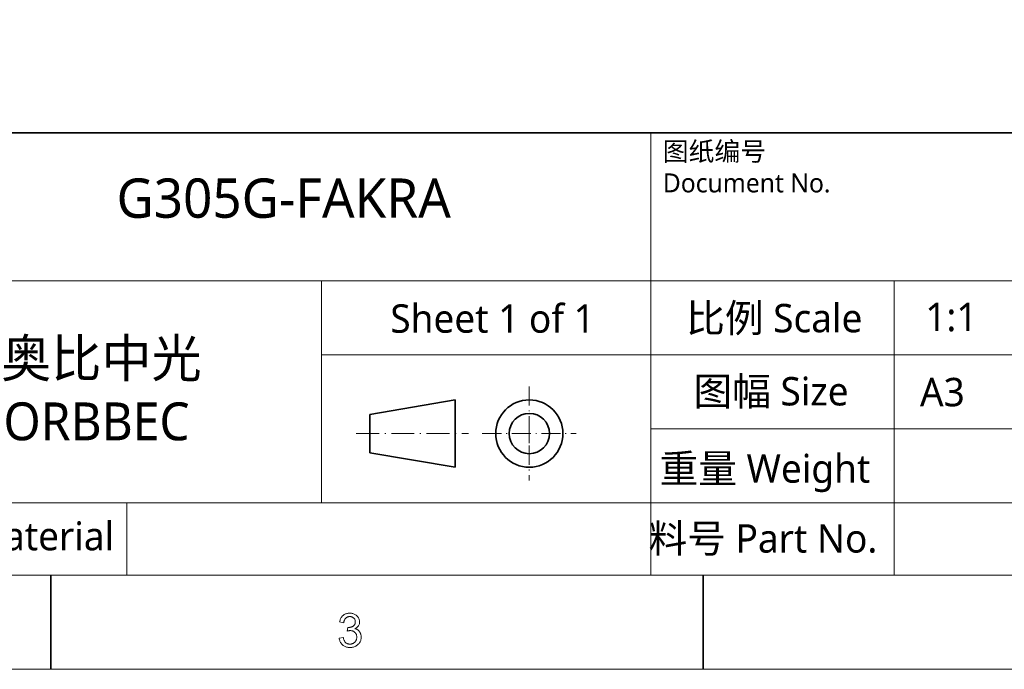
# Model space of a CAD drawing. Header units: millimetres. Extents: x 5359 to 5801, y -1494 to -1181.
# Tile 5 of 22: x 5581 to 5690, y -1489 to -1417. Entities that reach past the tile are written whole.
import ezdxf

# ---------------------------------------------------------------- set-up
doc = ezdxf.new("R2010")
doc.units = ezdxf.units.MM
doc.linetypes.add('DASHDOT', pattern=[18.5, 12, -3, 0.5, -3])
doc.layers.add('from', color=7, linetype='Continuous', lineweight=13)
doc.styles.add('HANA', font='arial.ttf')

# ---------------------------------------------------------------- blocks, each defined once
blk = doc.blocks.new('A$C2C621B64')
at = {"layer": 'from', "color": 7, "lineweight": 35, "ltscale": 0.25}
blk.add_line((148.856, 7), (148.856, 0), dxfattribs=at)
at = {"layer": 'from', "color": 7, "lineweight": 35, "ltscale": 0.24999}
blk.add_line((197.382, 7), (197.382, 0), dxfattribs=at)
at = {"layer": 'from', "color": 7}
for points in [[(0, 0), (291, 0), (291, 204), (0, 204)], [(7, 7), (284, 7), (284, 197), (7, 197)]]:
    blk.add_lwpolyline(points, close=True, dxfattribs=at)
at = {"layer": 'from', "color": 7, "lineweight": 13}
blk.add_lwpolyline([(171.479, 3.012), (171.524, 3.002), (171.567, 2.989), (171.608, 2.974), (171.646, 2.955), (171.683, 2.934), (171.716, 2.91), (171.748, 2.884), (171.777, 2.855), (171.805, 2.823), (171.829, 2.788), (171.852, 2.752), (171.872, 2.715), (171.89, 2.677), (171.905, 2.639), (171.918, 2.6), (171.929, 2.561), (171.937, 2.521), (171.943, 2.48), (171.947, 2.439), (171.948, 2.397), (171.945, 2.33), (171.938, 2.265), (171.926, 2.203), (171.908, 2.143), (171.886, 2.086), (171.859, 2.031), (171.826, 1.979), (171.789, 1.929), (171.747, 1.882), (171.7, 1.837), (171.649, 1.795), (171.597, 1.758), (171.542, 1.725), (171.486, 1.696), (171.427, 1.672), (171.367, 1.653), (171.304, 1.637), (171.24, 1.626), (171.174, 1.62), (171.105, 1.617), (171.04, 1.619), (170.978, 1.625), (170.917, 1.635), (170.859, 1.648), (170.804, 1.666), (170.75, 1.687), (170.699, 1.712), (170.65, 1.741), (170.604, 1.774), (170.56, 1.81), (170.519, 1.85), (170.481, 1.892), (170.447, 1.937), (170.417, 1.984), (170.39, 2.034), (170.366, 2.086), (170.347, 2.141), (170.331, 2.198), (170.318, 2.258), (170.309, 2.32), (170.616, 2.363), (170.626, 2.315), (170.637, 2.269), (170.65, 2.226), (170.665, 2.185), (170.681, 2.147), (170.699, 2.111), (170.718, 2.078), (170.738, 2.047), (170.76, 2.018), (170.784, 1.993), (170.809, 1.969), (170.836, 1.948), (170.864, 1.93), (170.894, 1.914), (170.925, 1.901), (170.958, 1.89), (170.993, 1.881), (171.029, 1.875), (171.066, 1.871), (171.105, 1.87), (171.148, 1.871), (171.189, 1.876), (171.228, 1.883), (171.267, 1.894), (171.304, 1.908), (171.34, 1.924), (171.374, 1.944), (171.407, 1.966), (171.439, 1.992), (171.47, 2.021), (171.498, 2.052), (171.523, 2.084), (171.546, 2.117), (171.565, 2.152), (171.581, 2.189), (171.595, 2.226), (171.605, 2.265), (171.613, 2.305), (171.617, 2.347), (171.619, 2.39), (171.617, 2.431), (171.613, 2.471), (171.607, 2.509), (171.597, 2.546), (171.585, 2.582), (171.57, 2.616), (171.552, 2.649), (171.532, 2.68), (171.509, 2.71), (171.483, 2.738), (171.455, 2.764), (171.426, 2.788), (171.394, 2.808), (171.362, 2.826), (171.327, 2.841), (171.291, 2.854), (171.253, 2.864), (171.213, 2.87), (171.172, 2.875), (171.129, 2.876), (171.111, 2.876), (171.092, 2.875), (171.073, 2.873), (171.052, 2.871), (171.031, 2.868), (171.009, 2.864), (170.986, 2.86), (170.962, 2.855), (170.938, 2.85), (170.913, 2.844), (170.949, 3.113), (170.973, 3.113), (170.996, 3.114), (171.018, 3.114), (171.039, 3.115), (171.059, 3.116), (171.077, 3.117), (171.095, 3.119), (171.112, 3.121), (171.128, 3.123), (171.143, 3.125), (171.157, 3.128), (171.172, 3.131), (171.187, 3.135), (171.203, 3.14), (171.219, 3.145), (171.235, 3.152), (171.252, 3.158), (171.268, 3.166), (171.286, 3.174), (171.303, 3.183), (171.321, 3.193), (171.338, 3.203), (171.354, 3.214), (171.369, 3.226), (171.384, 3.239), (171.399, 3.253), (171.412, 3.267), (171.426, 3.282), (171.438, 3.298), (171.45, 3.315), (171.461, 3.333), (171.471, 3.351), (171.48, 3.371), (171.487, 3.391), (171.493, 3.412), (171.499, 3.434), (171.503, 3.456), (171.506, 3.48), (171.507, 3.504), (171.508, 3.529), (171.507, 3.565), (171.503, 3.6), (171.497, 3.633), (171.488, 3.664), (171.477, 3.694), (171.463, 3.722), (171.447, 3.748), (171.429, 3.773), (171.408, 3.796), (171.384, 3.817), (171.359, 3.837), (171.333, 3.854), (171.307, 3.87), (171.279, 3.883), (171.251, 3.894), (171.222, 3.903), (171.192, 3.91), (171.162, 3.916), (171.131, 3.919), (171.099, 3.92), (171.062, 3.918), (171.027, 3.915), (170.993, 3.909), (170.961, 3.901), (170.93, 3.89), (170.9, 3.877), (170.872, 3.862), (170.845, 3.844), (170.82, 3.824), (170.796, 3.802), (170.773, 3.777), (170.753, 3.751), (170.734, 3.722), (170.716, 3.692), (170.701, 3.659), (170.687, 3.625), (170.675, 3.588), (170.664, 3.549), (170.655, 3.509), (170.648, 3.466), (170.341, 3.522), (170.355, 3.586), (170.371, 3.646), (170.39, 3.703), (170.412, 3.757), (170.437, 3.807), (170.465, 3.854), (170.496, 3.898), (170.529, 3.939), (170.566, 3.976), (170.605, 4.01), (170.647, 4.041), (170.69, 4.068), (170.734, 4.093), (170.781, 4.114), (170.829, 4.132), (170.878, 4.146), (170.929, 4.157), (170.982, 4.166), (171.036, 4.17), (171.092, 4.172), (171.153, 4.17), (171.213, 4.165), (171.27, 4.155), (171.325, 4.142), (171.378, 4.125), (171.429, 4.104), (171.478, 4.08), (171.525, 4.051), (171.57, 4.019), (171.613, 3.984), (171.652, 3.945), (171.688, 3.905), (171.719, 3.863), (171.746, 3.819), (171.769, 3.774), (171.788, 3.727), (171.803, 3.678), (171.813, 3.628), (171.82, 3.576), (171.822, 3.522), (171.818, 3.454), (171.808, 3.39), (171.791, 3.33), (171.767, 3.274), (171.736, 3.222), (171.698, 3.173), (171.654, 3.129), (171.602, 3.088), (171.544, 3.052), (171.479, 3.019)], close=True, dxfattribs=at)

msp = doc.modelspace()

# ---------------------------------------------------------------- linework, layer by layer
at = {"layer": 'from', "color": 7, "lineweight": 35}
msp.add_line((5565.86, -1429.661), (5784.404, -1429.661), dxfattribs=at)
at = {"layer": 'from', "color": 7, "lineweight": 13}
for p, q in [((5650.696, -1429.661), (5650.696, -1478.239)), ((5565.86, -1445.913), (5784.404, -1445.913)), ((5677.438, -1445.913), (5677.438, -1478.239)), ((5614.499, -1454.038), (5784.404, -1454.038)), ((5650.696, -1462.164), (5784.404, -1462.164)), ((5565.86, -1470.29), (5784.404, -1470.29)), ((5505.435, -1478.239), (5784.404, -1478.239))]:
    msp.add_line(p, q, dxfattribs=at)
at = {"layer": 'from', "color": 7, "lineweight": 13, "ltscale": 0.4125}
msp.add_line((5614.499, -1445.913), (5614.499, -1470.29), dxfattribs=at)
at = {"layer": 'from', "color": 7, "linetype": 'DASHDOT', "lineweight": 13, "ltscale": 0.17495}
for p, q in [((5637.325, -1457.516), (5637.325, -1467.855)), ((5632.155, -1462.686), (5642.494, -1462.686))]:
    msp.add_line(p, q, dxfattribs=at)
at = {"layer": 'from', "color": 7, "lineweight": 35, "ltscale": 0.161116}
for p, q in [((5629.172, -1458.993), (5619.783, -1460.576)), ((5619.783, -1464.795), (5629.172, -1466.378))]:
    msp.add_line(p, q, dxfattribs=at)
at = {"layer": 'from', "color": 7, "lineweight": 35, "ltscale": 0.12495}
msp.add_line((5629.172, -1466.378), (5629.172, -1458.993), dxfattribs=at)
at = {"layer": 'from', "color": 7, "lineweight": 35, "ltscale": 0.0714}
msp.add_line((5619.783, -1460.576), (5619.783, -1464.795), dxfattribs=at)
at = {"layer": 'from', "color": 7, "lineweight": 13, "ltscale": 0.033493}
msp.add_line((5637.325, -1461.745), (5637.325, -1463.725), dxfattribs=at)
at = {"layer": 'from', "color": 7, "linetype": 'DASHDOT', "lineweight": 13, "ltscale": 0.208875}
msp.add_line((5618.305, -1462.686), (5630.649, -1462.686), dxfattribs=at)
at = {"layer": 'from', "color": 7, "lineweight": 13, "ltscale": 0.1375}
msp.add_line((5593.076, -1470.29), (5593.076, -1478.239), dxfattribs=at)
at = {"layer": 'from', "color": 7, "lineweight": 35}
for radius in [3.694, 2.216]:
    msp.add_circle((5637.325, -1462.686), radius, dxfattribs=at)

# ---------------------------------------------------------------- block references
at = {"xscale": 1.47744, "yscale": 1.47744, "zscale": 1.47744}
msp.add_blockref('A$C2C621B64', (5364.811, -1488.581), dxfattribs=at)

# ---------------------------------------------------------------- texts
at = {"layer": 'from', "color": 7, "attachment_point": 1, "style": 'HANA'}
for s, insert, char_height, width in [('{\\fMicrosoft YaHei|b0|i0|c134|p34;图纸编号\\PDocument No.}', (5652, -1430.646), 2.08024, 19.25252), ('{\\fMicrosoft YaHei|b0|i0|c134|p34;\\C256;G305G-FAKRA}', (5591.956, -1434.663), 4.32, 56.33677), ('\\pi1.30535;{\\fMicrosoft YaHei|b0|i0|c134|p34;比例 Scale}', (5653.262, -1448.442), 3.12035, 24.17572), ('\\pxqc;{\\fMicrosoft YaHei|b0|i0|c134|p34;Sheet 1 of 1}', (5618.454, -1448.49), 3.12035, 29.66783), ('\\pxqc;{\\fMicrosoft YaHei|b0|i0|c134|p34;1:1}', (5669.136, -1448.316), 3.12035, 29.16388), ('\\pi2.35296;{\\fMicrosoft YaHei|b0|i0|c134|p34;奥比中光\\P\\pi2.60748;ORBBEC}', (5576.265, -1452.329), 4.16047, 31.19217), ('\\pi2.10979;{\\fMicrosoft YaHei|b0|i0|c134|p34;图幅 Size}', (5653.262, -1456.479), 3.12035, 24.17572), ('\\pxqc;{\\fMicrosoft YaHei|b0|i0|c134|p34;A3}', (5668.758, -1456.568), 3.12035, 27.94496), ('\\pi1.30847;{\\fMicrosoft YaHei|b0|i0|c134|p34;重量 Weight}', (5650.328, -1464.965), 3.12035, 28.67882), ('\\pi0.74468;{\\fMicrosoft YaHei|b0|i0|c134|p34;材料 Material}', (5565.593, -1472.388), 3.12035, 35.53724), ('\\pi1.74163;{\\fMicrosoft YaHei|b0|i0|c134|p34;料号 Part No.}', (5648.689, -1472.643), 3.12035, 40.56812)]:
    msp.add_mtext(s, dxfattribs=dict(at, insert=insert, char_height=char_height, width=width))

doc.saveas('drawing.dxf')
